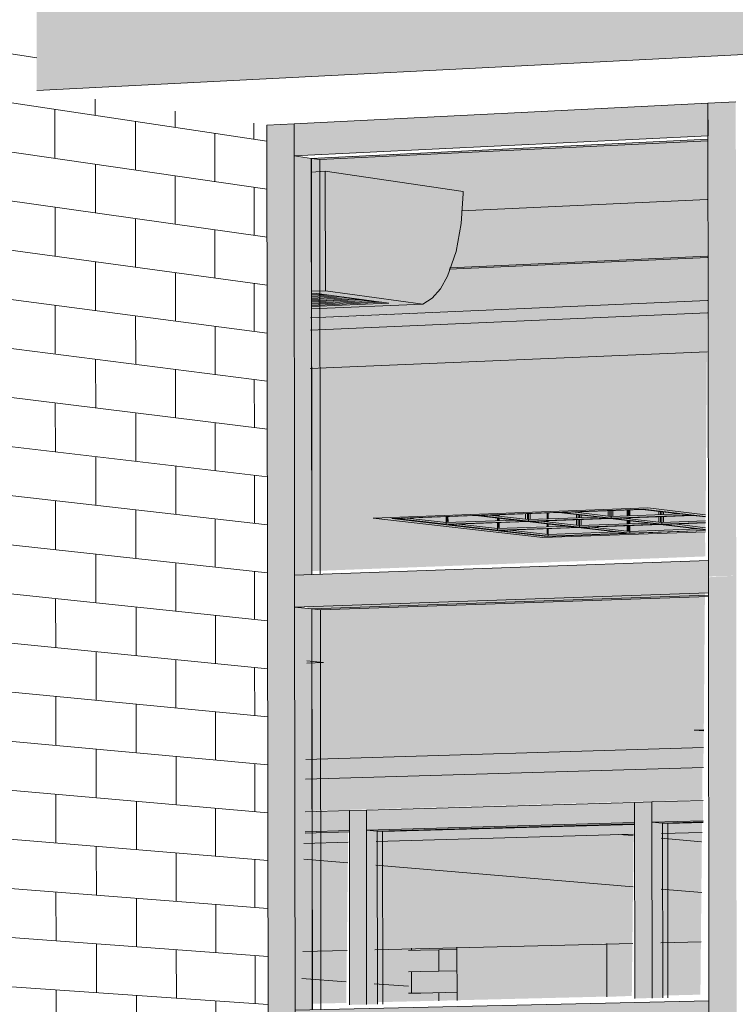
# Model space of a CAD drawing. Header units: metres. Extents: x -29 to 486, y -1 to 6.
# Tile 123 of 165: x 169.39526 to 169.39649, y 0.70483 to 0.70652. Entities that reach past the tile are written whole.
import ezdxf

# ---------------------------------------------------------------- set-up
doc = ezdxf.new("R2010")
doc.units = ezdxf.units.M
for name, color, linetype, lineweight in [('A-CLNG', 13, 'Continuous', 18), ('A-FLOR', 192, 'Continuous', 18), ('A-GENM', 13, 'Continuous', 18), ('A-GLAZ-CURT', 52, 'Continuous', 18), ('A-GLAZ-CWMG', 51, 'Continuous', 18), ('A-WALL', 113, 'Continuous', 18), ('A-WALL-PATT', 111, 'Continuous', 35), ('E-LITE-EQPM', 33, 'Continuous', 9)]:
    doc.layers.add(name, color=color, linetype=linetype, lineweight=lineweight)

# ---------------------------------------------------------------- blocks, each defined once
blk = doc.blocks.new('FP_46-Vista 3D 4')
at = {"layer": 'A-WALL-PATT', "lineweight": 9}
for p, q in [((12.5303899, 0.7064674), (12.5304522, 0.7064578)), ((12.53039, 0.7063829), (12.5308478, 0.7063145)), ((12.5305528, 0.7063586), (12.5305527, 0.7063865)), ((12.5304835, 0.7062848), (12.5304833, 0.7063689)), ((12.5306901, 0.706338), (12.5306901, 0.7063658)), ((12.5306218, 0.7062648), (12.5306217, 0.7063483)), ((12.5308254, 0.7063178), (12.5308254, 0.7063453)), ((12.5307581, 0.706245), (12.530758, 0.7063279)), ((12.5303901, 0.7062984), (12.5308479, 0.706232)), ((12.530553, 0.706191), (12.5305529, 0.7062748)), ((12.5306903, 0.7061717), (12.5306902, 0.7062549)), ((12.5308257, 0.7061527), (12.5308256, 0.7062353)), ((12.5303902, 0.7062139), (12.530848, 0.7061496)), ((12.5304837, 0.7061167), (12.5304836, 0.7062008)), ((12.530622, 0.7060979), (12.5306219, 0.7061813)), ((12.5307583, 0.7060793), (12.5307582, 0.7061622)), ((12.5303904, 0.7061294), (12.5308481, 0.7060671)), ((12.5305532, 0.7060235), (12.5305531, 0.7061073)), ((12.5306905, 0.7060054), (12.5306904, 0.7060886)), ((12.5308259, 0.7059876), (12.5308258, 0.7060702)), ((12.5303905, 0.7060449), (12.5308482, 0.7059847)), ((12.5304839, 0.7059486), (12.5304838, 0.7060326)), ((12.5306223, 0.705931), (12.5306221, 0.7060144)), ((12.5307586, 0.7059137), (12.5307585, 0.7059965)), ((12.5303906, 0.7059604), (12.5308483, 0.7059022)), ((12.5305535, 0.705856), (12.5305534, 0.7059397)), ((12.5306908, 0.7058392), (12.5306907, 0.7059223)), ((12.5308261, 0.7058225), (12.530826, 0.7059051)), ((12.5303907, 0.705876), (12.5308484, 0.7058198)), ((12.5304842, 0.7057805), (12.5304841, 0.7058645)), ((12.5306225, 0.7057641), (12.5306224, 0.7058475)), ((12.5307588, 0.705748), (12.5307587, 0.7058308)), ((12.5303908, 0.7057915), (12.5308485, 0.7057374)), ((12.5305537, 0.7056885), (12.5305536, 0.7057723)), ((12.530691, 0.7056729), (12.5306909, 0.705756)), ((12.5308263, 0.7056575), (12.5308262, 0.70574)), ((12.530391, 0.7057071), (12.5308486, 0.705655)), ((12.5304844, 0.7056124), (12.5304843, 0.7056964)), ((12.5306227, 0.7055973), (12.5306226, 0.7056807)), ((12.530759, 0.7055824), (12.5307589, 0.7056652)), ((12.5303911, 0.7056226), (12.5308487, 0.7055725)), ((12.5305539, 0.7055211), (12.5305538, 0.7056048)), ((12.5306912, 0.7055067), (12.5306911, 0.7055898)), ((12.5308265, 0.7054925), (12.5308264, 0.705575)), ((12.5303912, 0.7055382), (12.5308489, 0.7054901)), ((12.5304847, 0.7054444), (12.5304845, 0.7055284)), ((12.5306229, 0.7054305), (12.5306228, 0.7055139)), ((12.5307592, 0.7054167), (12.5307591, 0.7054996)), ((12.5303913, 0.7054537), (12.530849, 0.7054077)), ((12.5305542, 0.7053537), (12.530554, 0.7054374)), ((12.5306914, 0.7053405), (12.5306913, 0.7054236)), ((12.5308267, 0.7053275), (12.5308266, 0.70541)), ((12.5303915, 0.7053693), (12.5308491, 0.7053253)), ((12.5304849, 0.7052763), (12.5304848, 0.7053603)), ((12.5306232, 0.7052637), (12.530623, 0.705347)), ((12.5307594, 0.7052512), (12.5307593, 0.705334)), ((12.5303916, 0.7052849), (12.5308492, 0.7052429)), ((12.5305544, 0.7051863), (12.5305543, 0.70527)), ((12.5306916, 0.7051743), (12.5306915, 0.7052574)), ((12.5308269, 0.7051625), (12.5308268, 0.705245)), ((12.5303917, 0.7052005), (12.5308493, 0.7051605)), ((12.5304851, 0.7051083), (12.530485, 0.7051923)), ((12.5306234, 0.7050969), (12.5306233, 0.7051803)), ((12.5307596, 0.7050856), (12.5307595, 0.7051684)), ((12.5303918, 0.705116), (12.5308494, 0.7050782)), ((12.5305546, 0.7050189), (12.5305545, 0.7051026)), ((12.5306919, 0.7050081), (12.5306918, 0.7050912)), ((12.5308271, 0.7049975), (12.530827, 0.70508)), ((12.5303919, 0.7050316), (12.5308495, 0.7049958)), ((12.5304854, 0.7049403), (12.5304852, 0.7050243)), ((12.5306236, 0.7049301), (12.5306235, 0.7050135)), ((12.5307598, 0.7049201), (12.5307597, 0.7050028)), ((12.5303921, 0.7049472), (12.5308496, 0.7049134)), ((12.5305549, 0.7048515), (12.5305547, 0.7049352)), ((12.5306921, 0.704842), (12.530692, 0.7049251)), ((12.5308273, 0.7048326), (12.5308272, 0.7049151)), ((12.5303922, 0.7048628), (12.5308497, 0.7048311)), ((12.5304856, 0.7047724), (12.5304855, 0.7048564)), ((12.5306238, 0.7047634), (12.5306237, 0.7048468)), ((12.5307601, 0.7047545), (12.5307599, 0.7048373))]:
    blk.add_line(p, q, dxfattribs=at)
blk = doc.blocks.new('FP_61-Vista 3D 4')
at = {"layer": 'A-WALL-PATT', "lineweight": 9}
for p, q in [((12.5311118, 0.7049242), (12.5311742, 0.7049257)), ((12.531143, 0.7048882), (12.531143, 0.704925)), ((12.5311118, 0.7048875), (12.5311743, 0.704889)), ((12.5311119, 0.7048508), (12.5311743, 0.7048522)), ((12.5311431, 0.7048374), (12.5311431, 0.7048515))]:
    blk.add_line(p, q, dxfattribs=at)
blk = doc.blocks.new('FP_62-Vista 3D 4')
at = {"layer": 'A-WALL-PATT', "lineweight": 9}
for p, q in [((12.531091, 0.7049237), (12.5311118, 0.7049242)), ((12.5310962, 0.7049239), (12.5310962, 0.7049277)), ((12.531091, 0.704887), (12.5311118, 0.7048875)), ((12.5310963, 0.7048504), (12.5310962, 0.7048871)), ((12.5310911, 0.7048503), (12.5311119, 0.7048508))]:
    blk.add_line(p, q, dxfattribs=at)

msp = doc.modelspace()

# ---------------------------------------------------------------- hatches: boundary and pattern name
at = {"layer": 'A-FLOR'}
h = msp.add_hatch(color=256, dxfattribs=at)
h.paths.add_polyline_path([(169.3824518, 0.7057502), (169.3850269, 0.7058809), (169.3850261, 0.7060187), (169.382451, 0.7058803), (169.382451, 0.7058757)], flags=0)
h.paths.add_polyline_path([(169.3858694, 0.7059237), (169.3891969, 0.7060926), (169.3891963, 0.7062428), (169.3858686, 0.706064), (169.3858692, 0.7059575)], flags=0)
h.paths.add_polyline_path([(169.3901481, 0.7061409), (169.3941966, 0.7063464), (169.3941962, 0.7065116), (169.3901475, 0.706294), (169.3901479, 0.7062019)], flags=0)
h.paths.add_polyline_path([(169.3952852, 0.7064016), (169.4000644, 0.7066442), (169.4000645, 0.706827), (169.395285, 0.7065701), (169.3952851, 0.7064662)], flags=0)
at = {"layer": 'A-GENM', "transparency": 33554484}
h = msp.add_hatch(color=256, dxfattribs=at)
h.paths.add_polyline_path([(169.3828378, 0.705506), (169.3832103, 0.7055226), (169.3832102, 0.7055245), (169.3828378, 0.7055079)], flags=0)
h.paths.add_polyline_path([(169.3832776, 0.7055256), (169.3836849, 0.7055439), (169.3836849, 0.7055458), (169.3832776, 0.7055275)], flags=0)
h.paths.add_polyline_path([(169.3837527, 0.7055469), (169.3841698, 0.7055656), (169.3841698, 0.7055675), (169.3837527, 0.7055488)], flags=0)
h.paths.add_polyline_path([(169.384238, 0.7055686), (169.3846654, 0.7055877), (169.3846654, 0.7055897), (169.384238, 0.7055706)], flags=0)
h.paths.add_polyline_path([(169.384734, 0.7055908), (169.3850178, 0.7056035), (169.3850178, 0.7056055), (169.384734, 0.7055928)], flags=0)
h.paths.add_polyline_path([(169.3867438, 0.7056807), (169.386887, 0.7056871), (169.3868858, 0.7056892), (169.3867449, 0.7056829)], flags=0)
h.paths.add_polyline_path([(169.3869574, 0.7056903), (169.3874442, 0.7057121), (169.3874431, 0.7057141), (169.3869574, 0.7056924)], flags=0)
h.paths.add_polyline_path([(169.3875151, 0.7057153), (169.3880146, 0.7057376), (169.3880135, 0.7057397), (169.3875151, 0.7057173)], flags=0)
h.paths.add_polyline_path([(169.3880859, 0.7057408), (169.3885985, 0.7057642), (169.3885975, 0.7057658), (169.3880859, 0.7057429)], flags=0)
h.paths.add_polyline_path([(169.3886702, 0.7057669), (169.38919, 0.7057902), (169.38919, 0.7057924), (169.3886702, 0.705768)], flags=0)
h.paths.add_polyline_path([(169.390675, 0.7058567), (169.3912296, 0.7058815), (169.3912289, 0.7058837), (169.390675, 0.7058589)], flags=0)
h.paths.add_polyline_path([(169.3913032, 0.7058848), (169.3918931, 0.7059112), (169.3918924, 0.7059134), (169.3913032, 0.705887)], flags=0)
h.paths.add_polyline_path([(169.3919671, 0.7059145), (169.3925736, 0.7059416), (169.3925729, 0.7059439), (169.3919671, 0.7059168)], flags=0)
h.paths.add_polyline_path([(169.392648, 0.7059449), (169.3932718, 0.7059729), (169.3932712, 0.7059752), (169.392648, 0.7059473)], flags=0)
h.paths.add_polyline_path([(169.3933467, 0.7059762), (169.3939884, 0.7060049), (169.3939879, 0.7060073), (169.3933467, 0.7059785)], flags=0)
h.paths.add_polyline_path([(169.3940638, 0.7060083), (169.394193, 0.7060141), (169.394193, 0.7060165), (169.3940638, 0.7060107)], flags=0)
h.paths.add_polyline_path([(169.3959936, 0.7060946), (169.3964372, 0.7061145), (169.396437, 0.706117), (169.3959945, 0.7060971)], flags=0)
h.paths.add_polyline_path([(169.3965139, 0.7061179), (169.3972404, 0.7061504), (169.3972402, 0.7061529), (169.3965139, 0.7061204)], flags=0)
h.paths.add_polyline_path([(169.3973175, 0.7061539), (169.3980663, 0.7061874), (169.3980663, 0.7061899), (169.3973175, 0.7061564)], flags=0)
h.paths.add_polyline_path([(169.3981438, 0.7061909), (169.398916, 0.7062254), (169.398916, 0.706228), (169.3981438, 0.7061934)], flags=0)
h.paths.add_polyline_path([(169.3989939, 0.7062289), (169.3997905, 0.7062645), (169.3997902, 0.7062672), (169.3989939, 0.7062315)], flags=0)
h.paths.add_polyline_path([(169.3998687, 0.706268), (169.4000656, 0.7062769), (169.4000656, 0.7062795), (169.3998687, 0.7062707)], flags=0)
at = {"layer": 'A-GLAZ-CURT', "lineweight": 9, "transparency": 33554471}
h = msp.add_hatch(color=256, dxfattribs=at)
h.paths.add_polyline_path([(169.3957556, 0.7060108), (169.3964374, 0.7060404), (169.3964371, 0.7061143), (169.3959938, 0.7060945), (169.3959879, 0.7060796), (169.395978, 0.7060618), (169.3959635, 0.7060456), (169.3959452, 0.7060357), (169.3957556, 0.7060274), (169.3957556, 0.706011)], flags=0)
h.paths.add_polyline_path([(169.3959945, 0.7060971), (169.3964372, 0.706117), (169.3964379, 0.7063184), (169.3957563, 0.7062855), (169.395757, 0.7062623), (169.3957802, 0.7062634), (169.3960169, 0.7062285), (169.3960168, 0.7062251), (169.3960134, 0.7061738), (169.3960045, 0.7061261)], flags=0)
for points in [[(169.3957575, 0.7055698), (169.3957578, 0.7055698), (169.3957575, 0.7062849), (169.3957566, 0.7062848), (169.3957575, 0.7055911)], [(169.3957556, 0.7059899), (169.3964374, 0.7060193), (169.3964371, 0.7060404), (169.3957556, 0.7060099), (169.3957556, 0.7059928)], [(169.3957509, 0.7055755), (169.3964338, 0.7056009), (169.3964334, 0.7056434), (169.3961546, 0.7056332), (169.3958632, 0.7056669), (169.3963349, 0.7056845), (169.3964344, 0.7056726), (169.3964371, 0.7060193), (169.3957556, 0.7059899), (169.3957512, 0.7055966)], [(169.3961546, 0.7056332), (169.3964342, 0.7056446), (169.3964335, 0.7056452), (169.3961547, 0.7056361), (169.395895, 0.7056662), (169.3963349, 0.7056814), (169.3964344, 0.7056706), (169.3964337, 0.7056727), (169.3963272, 0.7056842), (169.3958632, 0.7056669), (169.3961546, 0.7056332)], [(169.3957469, 0.7052182), (169.3964306, 0.7052384), (169.3964309, 0.705301), (169.3964144, 0.7053026), (169.3964312, 0.7053032), (169.3964332, 0.7055404), (169.3957503, 0.7055167), (169.3957469, 0.7052237)], [(169.3957584, 0.7048218), (169.3957587, 0.7048218), (169.3957466, 0.7051256), (169.3958222, 0.7051278), (169.3958226, 0.7048304), (169.3958703, 0.7048315), (169.3958705, 0.7051291), (169.3963124, 0.7051414), (169.3963127, 0.7048415), (169.3963606, 0.7048426), (169.3963608, 0.7051427), (169.3964301, 0.7051447), (169.3964297, 0.7051817), (169.3957462, 0.7051622), (169.3957588, 0.7055106), (169.3957576, 0.7055106), (169.3957584, 0.7048342)], [(169.3964312, 0.705301), (169.3964309, 0.7053031), (169.3964144, 0.7053026), (169.3964309, 0.705301)], [(169.3958648, 0.7048349), (169.395924, 0.7048363), (169.3959254, 0.7049266), (169.3962645, 0.7049361), (169.3962646, 0.7048442), (169.3963075, 0.7048458), (169.3963108, 0.7051427), (169.3958682, 0.7051303), (169.3958648, 0.7048445)], [(169.395924, 0.7048363), (169.3962646, 0.7048447), (169.3962645, 0.704936), (169.3959239, 0.7049276), (169.395924, 0.7048445)], [(169.3958703, 0.7048315), (169.3958704, 0.7048315), (169.3958702, 0.7048411)], [(169.3963606, 0.7048426), (169.3963607, 0.7048426), (169.3963606, 0.7048442)]]:
    msp.add_hatch(color=256, dxfattribs=at).paths.add_polyline_path(points, flags=0)
h = msp.add_hatch(color=256, dxfattribs=at)
h.paths.add_polyline_path([(169.3957567, 0.7060262), (169.3959484, 0.7060346), (169.3959645, 0.7060446), (169.395979, 0.7060608), (169.395991, 0.7060825), (169.3960056, 0.7061249), (169.3960146, 0.7061729), (169.3960176, 0.7062277), (169.3957808, 0.7062626), (169.3957568, 0.7062614), (169.3957568, 0.7060296)], flags=0)
h.paths.add_polyline_path([(169.3958672, 0.7060405), (169.3958672, 0.7060405), (169.3958672, 0.7060425)], flags=0)
h.paths.add_polyline_path([(169.3958783, 0.706041), (169.3958783, 0.706041), (169.3958811, 0.7060425)], flags=0)
h = msp.add_hatch(color=256, dxfattribs=at)
h.paths.add_polyline_path([(169.396162, 0.7056353), (169.3964342, 0.7056461), (169.3964335, 0.7056503), (169.3963802, 0.7056566), (169.3964343, 0.7056591), (169.3964336, 0.7056619), (169.3963512, 0.7056601), (169.3962996, 0.7056672), (169.3964127, 0.7056713), (169.3963197, 0.705682), (169.395895, 0.7056662), (169.396162, 0.7056353)], flags=0)
h.paths.add_polyline_path([(169.3961638, 0.7056386), (169.3961547, 0.7056397), (169.3961038, 0.7056464), (169.3962205, 0.70565), (169.3962745, 0.7056427), (169.3961638, 0.7056386)], flags=0)
h.paths.add_polyline_path([(169.3963041, 0.7056438), (169.3962388, 0.7056514), (169.396363, 0.7056551), (169.3964221, 0.7056481), (169.3963042, 0.7056438)], flags=0)
h.paths.add_polyline_path([(169.3960767, 0.7056488), (169.3960766, 0.7056488), (169.3960138, 0.7056566), (169.396133, 0.7056602), (169.3961913, 0.705653), (169.3960797, 0.7056489)], flags=0)
h.paths.add_polyline_path([(169.3962175, 0.7056539), (169.3962104, 0.7056548), (169.396155, 0.7056618), (169.3962749, 0.7056655), (169.3963346, 0.7056583), (169.3962204, 0.7056541)], flags=0)
h.paths.add_polyline_path([(169.3959887, 0.705659), (169.3959264, 0.7056669), (169.3960447, 0.7056706), (169.3961067, 0.7056633), (169.3959887, 0.705659)], flags=0)
h.paths.add_polyline_path([(169.3961251, 0.7056619), (169.3961251, 0.7056619), (169.3961251, 0.705664)], flags=0)
h.paths.add_polyline_path([(169.39613, 0.7056642), (169.3960981, 0.7056679), (169.3960631, 0.705672), (169.396187, 0.7056759), (169.3962487, 0.7056686), (169.39613, 0.7056642)], flags=0)
h.paths.add_polyline_path([(169.3962719, 0.7056695), (169.3962055, 0.7056773), (169.39633, 0.7056812), (169.3963909, 0.7056739), (169.3962719, 0.7056695)], flags=0)
h.paths.add_polyline_path([(169.3962051, 0.7056774), (169.396205, 0.7056774), (169.3962129, 0.7056777)], flags=0)
h = msp.add_hatch(color=256, dxfattribs=at)
h.paths.add_polyline_path([(169.3957408, 0.704832), (169.3958169, 0.7048338), (169.3958202, 0.705129), (169.3957443, 0.7051269), (169.3957408, 0.7048445)], flags=0)
h.paths.add_polyline_path([(169.3957446, 0.7051633), (169.3964289, 0.7051828), (169.396429, 0.7052396), (169.3957452, 0.7052194), (169.3957447, 0.7051655)], flags=0)
h = msp.add_hatch(color=256, dxfattribs=at)
h.paths.add_polyline_path([(169.3963556, 0.7048463), (169.3964254, 0.704848), (169.3964282, 0.705146), (169.3963589, 0.7051441), (169.3963556, 0.7048479)], flags=0)
h.paths.add_polyline_path([(169.3965024, 0.7048498), (169.3968163, 0.7048571), (169.3968162, 0.7049379), (169.396704, 0.7049455), (169.3968179, 0.7049483), (169.3968192, 0.7051569), (169.3965055, 0.7051482), (169.3965024, 0.7048643)], flags=0)
at = {"layer": 'A-GLAZ-CWMG'}
for points in [[(169.3957272, 0.7062892), (169.3964385, 0.7063237), (169.3964384, 0.7063794), (169.3957272, 0.7063443), (169.3957272, 0.7063349)], [(169.3964392, 0.7055662), (169.3964869, 0.7055679), (169.3964862, 0.7063817), (169.3964384, 0.7063794), (169.3964392, 0.7055684)], [(169.3956817, 0.7055396), (169.3957282, 0.7055412), (169.3957272, 0.7063443), (169.3956807, 0.706342), (169.3956817, 0.7055687)], [(169.3957281, 0.7055687), (169.3957575, 0.7055698), (169.3957566, 0.7062849), (169.3957272, 0.7062892), (169.3957281, 0.7055799)], [(169.3957282, 0.7055137), (169.3964392, 0.7055384), (169.3964392, 0.7055941), (169.3957281, 0.7055687), (169.3957282, 0.7055387)], [(169.3957291, 0.7048211), (169.3957584, 0.7048218), (169.3957575, 0.7055106), (169.3957282, 0.7055137), (169.3957288, 0.7050151)], [(169.3957291, 0.7047662), (169.3964399, 0.7047815), (169.3964399, 0.7048371), (169.3957291, 0.7048211), (169.3957291, 0.7047786)]]:
    msp.add_hatch(color=256, dxfattribs=at).paths.add_polyline_path(points, flags=0)
at = {"layer": 'A-GLAZ-CWMG', "lineweight": 9}
for points in [[(169.3964399, 0.7048093), (169.3964876, 0.7048104), (169.3964869, 0.7055679), (169.3964392, 0.7055651), (169.3964399, 0.7048099)], [(169.3956826, 0.7047926), (169.3957291, 0.7047936), (169.3957272, 0.7055412), (169.3956817, 0.7055396), (169.3956826, 0.7048211)]]:
    msp.add_hatch(color=256, dxfattribs=at).paths.add_polyline_path(points, flags=0)
at = {"layer": 'E-LITE-EQPM', "transparency": 33554484}
h = msp.add_hatch(color=256, dxfattribs=at)
h.paths.add_polyline_path([(169.3961638, 0.7056658), (169.3962125, 0.7056676), (169.3962124, 0.7056732), (169.3961817, 0.7056769), (169.3961638, 0.7056758), (169.3961638, 0.7056664)], flags=0)
h.paths.add_polyline_path([(169.3962993, 0.7056665), (169.3962992, 0.7056674), (169.3962992, 0.7056665)], flags=0)
h.paths.add_polyline_path([(169.3962203, 0.7056679), (169.3962411, 0.7056698), (169.3962203, 0.7056723), (169.3962203, 0.7056692)], flags=0)
h.paths.add_polyline_path([(169.3962717, 0.7056698), (169.3962747, 0.7056699), (169.3962745, 0.7056803), (169.3962667, 0.7056797), (169.3962668, 0.7056704), (169.3962716, 0.7056698)], flags=0)
h.paths.add_polyline_path([(169.3962203, 0.7056759), (169.3962203, 0.7056783), (169.3962125, 0.7056769), (169.3962203, 0.7056759)], flags=0)
h = msp.add_hatch(color=256, dxfattribs=at)
h.paths.add_polyline_path([(169.3962747, 0.7056699), (169.3962993, 0.7056717), (169.3962992, 0.7056813), (169.3962747, 0.7056799), (169.3962747, 0.7056717)], flags=0)
h.paths.add_polyline_path([(169.3962667, 0.7056704), (169.3962667, 0.7056801), (169.3962203, 0.7056783), (169.3962203, 0.7056759), (169.3962639, 0.7056707)], flags=0)
h.paths.add_polyline_path([(169.3962124, 0.7056769), (169.3962124, 0.705678), (169.3962124, 0.7056769)], flags=0)
for points in [[(169.3962993, 0.7056708), (169.3963041, 0.705672), (169.3963041, 0.7056814), (169.3962993, 0.7056813), (169.3962993, 0.7056717)], [(169.3959887, 0.705659), (169.3959887, 0.7056694), (169.3959275, 0.7056661), (169.3959887, 0.705659)], [(169.3959887, 0.705659), (169.3959917, 0.7056612), (169.3959917, 0.7056695), (169.3959887, 0.7056687), (169.3959887, 0.7056612)], [(169.3959917, 0.7056591), (169.3960767, 0.7056624), (169.3960757, 0.7056671), (169.3960391, 0.7056714), (169.3959917, 0.7056689), (169.3959917, 0.70566)], [(169.3960767, 0.7056707), (169.3960766, 0.7056728), (169.3960687, 0.7056716), (169.3960766, 0.7056707)], [(169.3960797, 0.7056703), (169.3960796, 0.7056729), (169.3960766, 0.7056725), (169.3960767, 0.7056707), (169.3960796, 0.7056703)], [(169.3960767, 0.7056624), (169.3960797, 0.7056625), (169.3960796, 0.7056667), (169.3960767, 0.7056664), (169.3960767, 0.7056624)], [(169.3962993, 0.7056571), (169.3963041, 0.7056574), (169.3963041, 0.7056622), (169.3962993, 0.7056628), (169.3962993, 0.7056575)], [(169.3963041, 0.7056659), (169.3963041, 0.7056676), (169.3963003, 0.7056663), (169.3963041, 0.7056659)], [(169.3960767, 0.7056488), (169.3960766, 0.705659), (169.3960161, 0.7056558), (169.3960766, 0.7056488)], [(169.3960767, 0.7056488), (169.3960797, 0.705651), (169.3960796, 0.7056592), (169.3960767, 0.7056587), (169.3960767, 0.7056494)], [(169.3960797, 0.7056489), (169.3961638, 0.7056533), (169.3961638, 0.7056568), (169.3961248, 0.7056609), (169.3960797, 0.7056587), (169.3960797, 0.7056491)], [(169.3961638, 0.7056387), (169.3961638, 0.7056488), (169.396104, 0.7056456), (169.3961638, 0.7056387)], [(169.3961638, 0.7056387), (169.3961638, 0.7056387), (169.3962737, 0.7056438), (169.3962124, 0.7056506), (169.3961638, 0.7056485), (169.3961638, 0.70564)], [(169.3963041, 0.7056438), (169.3963041, 0.705654), (169.3962993, 0.7056535), (169.3962993, 0.7056444), (169.3963041, 0.7056438)], [(169.3963041, 0.7056438), (169.3963041, 0.7056438), (169.3964149, 0.705649), (169.3963539, 0.7056558), (169.3963041, 0.7056535), (169.3963041, 0.705646)]]:
    msp.add_hatch(color=256, dxfattribs=at).paths.add_polyline_path(points, flags=0)
h = msp.add_hatch(color=256, dxfattribs=at)
h.paths.add_polyline_path([(169.3963041, 0.705671), (169.3963539, 0.7056728), (169.3963539, 0.7056787), (169.3963224, 0.7056821), (169.3963041, 0.7056814), (169.3963041, 0.7056717)], flags=0)
h.paths.add_polyline_path([(169.3963618, 0.7056731), (169.3963855, 0.7056749), (169.3963618, 0.7056775), (169.3963618, 0.7056745)], flags=0)
h.paths.add_polyline_path([(169.3963922, 0.7056742), (169.3963874, 0.7056749), (169.3963914, 0.7056744)], flags=0)
h.paths.add_polyline_path([(169.3963539, 0.7056792), (169.3963539, 0.7056792), (169.3963345, 0.7056818)], flags=0)
h = msp.add_hatch(color=256, dxfattribs=at)
h.paths.add_polyline_path([(169.3963618, 0.7056594), (169.3964342, 0.7056621), (169.3964335, 0.7056691), (169.3964094, 0.7056715), (169.3963618, 0.7056694), (169.3963618, 0.7056604)], flags=0)
h.paths.add_polyline_path([(169.3963539, 0.7056599), (169.3963539, 0.7056695), (169.3963041, 0.7056665), (169.3963041, 0.7056659), (169.3963511, 0.7056602)], flags=0)
h.paths.add_polyline_path([(169.3963539, 0.7056728), (169.3963618, 0.7056731), (169.3963618, 0.7056778), (169.3963539, 0.7056785), (169.3963539, 0.7056745)], flags=0)
h.paths.add_polyline_path([(169.3963618, 0.7056782), (169.3963618, 0.7056782), (169.3963618, 0.7056782)], flags=0)
h = msp.add_hatch(color=256, dxfattribs=at)
h.paths.add_polyline_path([(169.3961328, 0.7056646), (169.3961638, 0.7056667), (169.3961638, 0.7056762), (169.3961328, 0.7056745), (169.3961328, 0.7056664)], flags=0)
h.paths.add_polyline_path([(169.3961249, 0.705665), (169.3961248, 0.7056747), (169.3960797, 0.7056726), (169.3960797, 0.7056703), (169.3961248, 0.705665)], flags=0)
h = msp.add_hatch(color=256, dxfattribs=at)
h.paths.add_polyline_path([(169.3961638, 0.7056604), (169.3961638, 0.7056624), (169.396157, 0.7056612), (169.3961638, 0.7056605)], flags=0)
h.paths.add_polyline_path([(169.3960797, 0.7056625), (169.3960991, 0.7056644), (169.3960797, 0.7056664), (169.3960797, 0.7056642)], flags=0)
h.paths.add_polyline_path([(169.3961297, 0.7056644), (169.3961328, 0.7056646), (169.3961327, 0.705675), (169.3961248, 0.7056744), (169.3961249, 0.705665), (169.3961297, 0.7056644)], flags=0)
h = msp.add_hatch(color=256, dxfattribs=at)
h.paths.add_polyline_path([(169.3962203, 0.7056542), (169.3962993, 0.7056575), (169.3962992, 0.7056628), (169.3962667, 0.7056662), (169.3962203, 0.7056641), (169.3962203, 0.7056563)], flags=0)
h.paths.add_polyline_path([(169.3962125, 0.7056547), (169.3962124, 0.7056642), (169.3961638, 0.7056613), (169.3961638, 0.7056604), (169.3962124, 0.7056547)], flags=0)
h.paths.add_polyline_path([(169.3962125, 0.7056676), (169.3962203, 0.7056679), (169.3962203, 0.7056723), (169.3962124, 0.7056732), (169.3962125, 0.7056692)], flags=0)
h = msp.add_hatch(color=256, dxfattribs=at)
h.paths.add_polyline_path([(169.3962993, 0.7056444), (169.3962992, 0.7056538), (169.396246, 0.7056507), (169.3962992, 0.7056444)], flags=0)
h.paths.add_polyline_path([(169.3961638, 0.7056521), (169.3961868, 0.7056541), (169.3961638, 0.7056568), (169.3961638, 0.7056533)], flags=0)
h.paths.add_polyline_path([(169.3962173, 0.7056541), (169.3962203, 0.7056542), (169.3962203, 0.7056645), (169.3962125, 0.7056641), (169.3962125, 0.7056547), (169.3962173, 0.7056541)], flags=0)
h = msp.add_hatch(color=256, dxfattribs=at)
h.paths.add_polyline_path([(169.3964342, 0.7056503), (169.3964335, 0.7056587), (169.3963858, 0.7056561), (169.3964339, 0.7056503)], flags=0)
h.paths.add_polyline_path([(169.3963041, 0.7056573), (169.3963284, 0.7056593), (169.3963041, 0.7056622), (169.3963041, 0.7056574)], flags=0)
h.paths.add_polyline_path([(169.3963588, 0.7056593), (169.3963618, 0.7056616), (169.396361, 0.7056697), (169.3963539, 0.7056692), (169.396354, 0.7056599), (169.3963588, 0.7056593)], flags=0)

# ---------------------------------------------------------------- linework, layer by layer
at = {"layer": 'A-CLNG', "lineweight": 9}
for p, q in [((169.3960147, 0.7061946), (169.3964371, 0.7062142)), ((169.3959938, 0.7060945), (169.3964374, 0.7061143)), ((169.3957556, 0.7060108), (169.3964374, 0.7060404)), ((169.3964374, 0.7060193), (169.3957556, 0.7059899)), ((169.3957549, 0.7059238), (169.3964369, 0.7059524)), ((169.3958632, 0.7056669), (169.3963349, 0.7056845)), ((169.3963349, 0.7056845), (169.3964344, 0.7056726)), ((169.3961546, 0.7056332), (169.3958632, 0.7056669)), ((169.3964342, 0.7056434), (169.3961546, 0.7056332)), ((169.3957778, 0.7054186), (169.3957491, 0.7054177)), ((169.3957492, 0.7054215), (169.3957778, 0.7054186)), ((169.3964144, 0.7053026), (169.3964312, 0.7053032)), ((169.3964312, 0.705301), (169.3964144, 0.7053026)), ((169.3964309, 0.7052725), (169.3957472, 0.7052519)), ((169.3957469, 0.7052182), (169.3964306, 0.7052384))]:
    msp.add_line(p, q, dxfattribs=at)
at = {"layer": 'A-FLOR', "lineweight": 9}
for p, q in [((169.4000644, 0.7066442), (169.3952852, 0.7064016)), ((169.395868, 0.7051113), (169.3963106, 0.7051235)), ((169.3962846, 0.7051234), (169.3963098, 0.7051212)), ((169.3963587, 0.7051248), (169.3964284, 0.7051267)), ((169.3957441, 0.7051078), (169.3958201, 0.7051099)), ((169.3963578, 0.705117), (169.3964275, 0.7051108)), ((169.3958197, 0.7050742), (169.3957438, 0.7050805)), ((169.3963099, 0.7050334), (169.3958676, 0.7050702)), ((169.3964276, 0.7050236), (169.3963579, 0.7050294)), ((169.3958661, 0.7049252), (169.3963091, 0.7049359)), ((169.3963572, 0.7049371), (169.3964269, 0.7049388)), ((169.3957421, 0.7049222), (169.3958182, 0.704924)), ((169.3957408, 0.7048757), (169.3958168, 0.7048703)), ((169.3958647, 0.7048668), (169.395924, 0.7048625))]:
    msp.add_line(p, q, dxfattribs=at)
at = {"layer": 'A-GENM', "lineweight": 9}
for p, q in [((169.3957568, 0.7062614), (169.3957808, 0.7062626)), ((169.3960176, 0.7062277), (169.3957808, 0.7062626)), ((169.3957808, 0.7062626), (169.395781, 0.7060574)), ((169.3960176, 0.7062242), (169.3960176, 0.7062277)), ((169.3959947, 0.706097), (169.3964374, 0.7061168)), ((169.395757, 0.7060523), (169.3957666, 0.7060528)), ((169.395757, 0.7060523), (169.3957666, 0.7060528)), ((169.395757, 0.7060503), (169.3957778, 0.7060512)), ((169.3957571, 0.7060564), (169.395781, 0.7060574)), ((169.3957666, 0.7060528), (169.3958898, 0.706036)), ((169.395781, 0.7060574), (169.3959484, 0.7060346)), ((169.3964374, 0.7060404), (169.3957556, 0.7060108)), ((169.3957567, 0.7060262), (169.3959484, 0.7060346)), ((169.3957568, 0.7060343), (169.3958671, 0.7060391)), ((169.3957568, 0.7060323), (169.3958782, 0.7060376)), ((169.3958898, 0.706036), (169.3957568, 0.7060302)), ((169.3957569, 0.7060423), (169.3958226, 0.7060451)), ((169.3957569, 0.7060403), (169.3958338, 0.7060436)), ((169.3957569, 0.7060383), (169.3958449, 0.7060421)), ((169.3957569, 0.7060363), (169.395856, 0.7060406)), ((169.395757, 0.7060483), (169.395789, 0.7060497)), ((169.395757, 0.7060463), (169.3958002, 0.7060482)), ((169.395757, 0.7060443), (169.3958114, 0.7060467))]:
    msp.add_line(p, q, dxfattribs=at)
for points in [[(169.395991, 0.7060825, 0), (169.3960056, 0.7061249, 0), (169.3960146, 0.7061729, 0), (169.3960176, 0.7062242, 0)], [(169.3959484, 0.7060346, 0), (169.3959645, 0.7060446, 0), (169.395979, 0.7060608, 0), (169.395991, 0.7060825, 0)]]:
    msp.add_polyline3d(points, dxfattribs=at)
at = {"layer": 'A-GLAZ-CURT', "lineweight": 9}
for p, q in [((169.3964384, 0.7063178), (169.3957566, 0.7062849)), ((169.3957714, 0.7062827), (169.3964384, 0.7063149)), ((169.3957566, 0.7062849), (169.3957575, 0.7055698)), ((169.3957714, 0.7062827), (169.3957566, 0.7062849)), ((169.3957723, 0.7055704), (169.3957714, 0.7062827)), ((169.3964392, 0.7055342), (169.3957576, 0.7055106)), ((169.3957724, 0.705509), (169.3964392, 0.7055321)), ((169.3957576, 0.7055106), (169.3957584, 0.7048218)), ((169.3957724, 0.705509), (169.3957576, 0.7055106)), ((169.3957732, 0.7048222), (169.3957724, 0.705509)), ((169.3963124, 0.7051414), (169.3958699, 0.705129)), ((169.3958792, 0.7051282), (169.3963124, 0.7051403)), ((169.3964301, 0.7051447), (169.3963603, 0.7051427)), ((169.3963603, 0.7051427), (169.3963606, 0.7048426)), ((169.3963694, 0.7051419), (169.3963603, 0.7051427)), ((169.3963694, 0.7051419), (169.3964301, 0.7051436)), ((169.3963697, 0.7048428), (169.3963694, 0.7051419)), ((169.3958699, 0.705129), (169.3958703, 0.7048315)), ((169.3958792, 0.7051282), (169.3958699, 0.705129)), ((169.3958795, 0.7048317), (169.3958792, 0.7051282))]:
    msp.add_line(p, q, dxfattribs=at)
at = {"layer": 'A-GLAZ-CWMG', "lineweight": 9}
for p, q in [((169.3964384, 0.7063794), (169.3957272, 0.7063443)), ((169.3964384, 0.7063794), (169.3964862, 0.7063817)), ((169.3964384, 0.7063794), (169.3964385, 0.7063237)), ((169.3964384, 0.7063794), (169.3964392, 0.7055662)), ((169.3956807, 0.706342), (169.3957272, 0.7063443)), ((169.3956807, 0.706342), (169.3956817, 0.7055396)), ((169.3957282, 0.7055412), (169.3957272, 0.7063443)), ((169.3957272, 0.7062892), (169.3957272, 0.7063443)), ((169.3957272, 0.7062892), (169.3964385, 0.7063237)), ((169.3957569, 0.7062848), (169.3964384, 0.7063177)), ((169.3957569, 0.7062848), (169.3957272, 0.7062892)), ((169.3957578, 0.7055698), (169.3957569, 0.7062849)), ((169.3964392, 0.7055941), (169.3957281, 0.7055687)), ((169.3964392, 0.7055941), (169.3964392, 0.7055384)), ((169.3957282, 0.7055137), (169.3957281, 0.7055687)), ((169.3964392, 0.7055662), (169.3964399, 0.7048093)), ((169.3956817, 0.7055396), (169.3956826, 0.7047926)), ((169.3957291, 0.7047936), (169.3957282, 0.7055412)), ((169.3957282, 0.7055137), (169.3964392, 0.7055384)), ((169.3957579, 0.7055106), (169.3964392, 0.7055342)), ((169.3957579, 0.7055106), (169.3957282, 0.7055137)), ((169.3957587, 0.7048218), (169.3957579, 0.7055106)), ((169.3963124, 0.7051784), (169.3958515, 0.7051652)), ((169.3963124, 0.7051784), (169.3963422, 0.7051792)), ((169.3963124, 0.7051784), (169.3963124, 0.7051435)), ((169.3963124, 0.7051784), (169.3963127, 0.7048415)), ((169.3964301, 0.7051817), (169.3963422, 0.7051792)), ((169.3963422, 0.7051443), (169.3963422, 0.7051792)), ((169.3963425, 0.7048422), (169.3963422, 0.7051792)), ((169.3958222, 0.7051644), (169.3957462, 0.7051622)), ((169.3958222, 0.7051644), (169.3958515, 0.7051652)), ((169.3958222, 0.7051644), (169.3958222, 0.7051298)), ((169.3958222, 0.7051644), (169.3958226, 0.7048304)), ((169.3958515, 0.7051306), (169.3958515, 0.7051652)), ((169.3958519, 0.7048311), (169.3958515, 0.7051652)), ((169.3958515, 0.7051306), (169.3963124, 0.7051435)), ((169.3958701, 0.705129), (169.3963124, 0.7051414)), ((169.3963422, 0.7051443), (169.3964301, 0.7051468)), ((169.3963605, 0.7051427), (169.3963422, 0.7051443)), ((169.3963605, 0.7051427), (169.3964301, 0.7051446)), ((169.3963605, 0.7051427), (169.3963607, 0.7048426)), ((169.3957462, 0.7051256), (169.3958222, 0.7051277)), ((169.3957463, 0.7051277), (169.3958222, 0.7051298)), ((169.3958701, 0.705129), (169.3958515, 0.7051306)), ((169.3958701, 0.705129), (169.3958704, 0.7048315)), ((169.3964399, 0.7048371), (169.3957291, 0.7048211)), ((169.3964399, 0.7048371), (169.3964399, 0.7047815))]:
    msp.add_line(p, q, dxfattribs=at)
at = {"layer": 'A-WALL', "lineweight": 9}
for p, q in [((169.3962645, 0.704936), (169.3962646, 0.7048442)), ((169.3960071, 0.7049296), (169.3960072, 0.7048382))]:
    msp.add_line(p, q, dxfattribs=at)
at = {"layer": 'E-LITE-EQPM'}
for p, q in [((169.3963349, 0.7056845), (169.3958632, 0.7056669)), ((169.3963272, 0.7056823), (169.395895, 0.7056662)), ((169.395895, 0.7056662), (169.3963272, 0.7056823)), ((169.3963272, 0.7056823), (169.395895, 0.7056662)), ((169.3961871, 0.7056766), (169.3963253, 0.7056818)), ((169.3962126, 0.7056767), (169.3962126, 0.705678)), ((169.3962156, 0.7056781), (169.3962156, 0.7056764)), ((169.3962175, 0.7056761), (169.3962175, 0.7056782)), ((169.3962205, 0.7056758), (169.3962205, 0.7056783)), ((169.396267, 0.7056798), (169.396267, 0.7056701)), ((169.39627, 0.7056799), (169.39627, 0.7056707)), ((169.3962719, 0.7056695), (169.3962719, 0.7056799)), ((169.396275, 0.7056696), (169.3962749, 0.7056801)), ((169.3962993, 0.7056708), (169.3962993, 0.7056813)), ((169.3963041, 0.705671), (169.3963041, 0.7056814)), ((169.3963253, 0.7056818), (169.3964097, 0.7056717)), ((169.3964344, 0.7056695), (169.3963272, 0.7056823)), ((169.3963272, 0.7056823), (169.3964344, 0.7056695)), ((169.3964344, 0.7056695), (169.3963272, 0.7056823)), ((169.3964344, 0.7056726), (169.3963349, 0.7056845)), ((169.3963541, 0.7056727), (169.3963541, 0.7056786)), ((169.3963571, 0.7056782), (169.3963571, 0.7056728)), ((169.396359, 0.7056729), (169.396359, 0.705678)), ((169.3958632, 0.7056669), (169.3961546, 0.7056332)), ((169.395895, 0.7056662), (169.396162, 0.7056353)), ((169.396162, 0.7056353), (169.395895, 0.7056662)), ((169.395895, 0.7056662), (169.396162, 0.7056353)), ((169.395903, 0.705666), (169.3960398, 0.7056711)), ((169.3959887, 0.7056561), (169.395903, 0.705666)), ((169.3959215, 0.7056668), (169.3959887, 0.705659)), ((169.3959887, 0.705659), (169.3959215, 0.7056668)), ((169.3959887, 0.705659), (169.3959887, 0.7056699)), ((169.3959887, 0.705659), (169.3961067, 0.7056633)), ((169.3961067, 0.7056633), (169.3959887, 0.705659)), ((169.3961251, 0.7056612), (169.3959887, 0.7056561)), ((169.3959918, 0.70566), (169.3959917, 0.70567)), ((169.3960398, 0.7056711), (169.3961251, 0.7056612)), ((169.3960447, 0.7056713), (169.3961822, 0.7056764)), ((169.39613, 0.7056613), (169.3960447, 0.7056713)), ((169.3960631, 0.705672), (169.39613, 0.7056642)), ((169.39613, 0.7056642), (169.3960631, 0.705672)), ((169.3960767, 0.7056707), (169.3960767, 0.705673)), ((169.3960767, 0.7056624), (169.3960767, 0.705667)), ((169.3960797, 0.7056703), (169.3960797, 0.7056731)), ((169.3960797, 0.7056625), (169.3960797, 0.7056667)), ((169.3961251, 0.7056746), (169.3961251, 0.7056648)), ((169.3961281, 0.7056747), (169.3961281, 0.7056644)), ((169.39613, 0.7056642), (169.39613, 0.7056747)), ((169.39613, 0.7056642), (169.3962487, 0.7056686)), ((169.3962487, 0.7056686), (169.39613, 0.7056642)), ((169.396267, 0.7056664), (169.39613, 0.7056613)), ((169.39613, 0.7056613), (169.39613, 0.7056642)), ((169.396133, 0.7056643), (169.396133, 0.7056748)), ((169.396133, 0.705661), (169.3962701, 0.7056661)), ((169.3962175, 0.7056511), (169.396133, 0.705661)), ((169.3961514, 0.7056617), (169.3962175, 0.7056539)), ((169.3962175, 0.7056539), (169.3961514, 0.7056617)), ((169.3961619, 0.7056657), (169.3961619, 0.7056755)), ((169.3961619, 0.7056657), (169.3961619, 0.7056755)), ((169.396162, 0.7056607), (169.3961619, 0.7056624)), ((169.396162, 0.7056607), (169.3961619, 0.7056624)), ((169.3961638, 0.7056658), (169.3961638, 0.7056762)), ((169.3961638, 0.7056604), (169.3961638, 0.7056624)), ((169.3961822, 0.7056764), (169.396267, 0.7056664)), ((169.3962719, 0.7056666), (169.3961871, 0.7056766)), ((169.3962054, 0.7056773), (169.3962719, 0.7056695)), ((169.3962719, 0.7056695), (169.3962054, 0.7056773)), ((169.3962126, 0.7056674), (169.3962126, 0.7056731)), ((169.3962126, 0.7056545), (169.3962126, 0.7056643)), ((169.3962156, 0.7056727), (169.3962156, 0.7056675)), ((169.3962156, 0.7056644), (169.3962156, 0.7056542)), ((169.3962175, 0.7056676), (169.3962175, 0.7056725)), ((169.3962175, 0.7056539), (169.3962175, 0.7056644)), ((169.3962205, 0.7056677), (169.3962205, 0.7056721)), ((169.3962205, 0.7056541), (169.3962205, 0.7056645)), ((169.3962701, 0.7056661), (169.3963541, 0.7056561)), ((169.3962719, 0.7056695), (169.3963915, 0.7056739)), ((169.3963915, 0.7056739), (169.3962719, 0.7056695)), ((169.3964097, 0.7056717), (169.3962719, 0.7056666)), ((169.3962719, 0.7056666), (169.3962719, 0.7056695)), ((169.396275, 0.7056662), (169.3964127, 0.7056713)), ((169.396359, 0.7056563), (169.396275, 0.7056662)), ((169.3962932, 0.7056669), (169.396359, 0.7056592)), ((169.396359, 0.7056592), (169.3962932, 0.7056669)), ((169.3962993, 0.7056571), (169.3962993, 0.7056628)), ((169.3963041, 0.7056659), (169.3963041, 0.7056676)), ((169.3963041, 0.7056573), (169.3963041, 0.7056622)), ((169.3963541, 0.7056598), (169.3963541, 0.7056695)), ((169.3963571, 0.7056696), (169.3963571, 0.7056604)), ((169.396359, 0.7056592), (169.396359, 0.7056697)), ((169.396359, 0.7056592), (169.3964343, 0.7056619)), ((169.3964343, 0.7056619), (169.396359, 0.7056592)), ((169.3963619, 0.705673), (169.3963619, 0.7056776)), ((169.396362, 0.7056602), (169.396362, 0.7056698)), ((169.3964127, 0.7056713), (169.3964344, 0.7056688)), ((169.3959887, 0.7056561), (169.3959887, 0.705659)), ((169.3959918, 0.7056557), (169.3961281, 0.7056608)), ((169.3960767, 0.7056459), (169.3959918, 0.7056557)), ((169.3960102, 0.7056565), (169.3960767, 0.7056488)), ((169.3960767, 0.7056488), (169.3960102, 0.7056565)), ((169.3960767, 0.7056488), (169.3960767, 0.705659)), ((169.3960767, 0.7056488), (169.3961943, 0.7056531)), ((169.3961943, 0.7056531), (169.3960767, 0.7056488)), ((169.3962126, 0.7056509), (169.3960767, 0.7056459)), ((169.3960767, 0.7056459), (169.3960767, 0.7056488)), ((169.3960797, 0.7056498), (169.3960797, 0.7056592)), ((169.3960797, 0.7056456), (169.3962156, 0.7056506)), ((169.3961638, 0.7056358), (169.3960797, 0.7056456)), ((169.3960981, 0.7056463), (169.3961638, 0.7056386)), ((169.3961638, 0.7056386), (169.3960981, 0.7056463)), ((169.3961281, 0.7056608), (169.3962126, 0.7056509)), ((169.396162, 0.7056521), (169.396162, 0.705657)), ((169.396162, 0.7056521), (169.396162, 0.705657)), ((169.396162, 0.7056389), (169.396162, 0.7056489)), ((169.396162, 0.7056389), (169.396162, 0.7056489)), ((169.396162, 0.7056353), (169.3964342, 0.7056453)), ((169.3964342, 0.7056453), (169.396162, 0.7056353)), ((169.396162, 0.7056353), (169.3964342, 0.7056453)), ((169.3961638, 0.7056521), (169.3961638, 0.7056568)), ((169.3961638, 0.7056386), (169.3961638, 0.705649)), ((169.3962156, 0.7056506), (169.3962993, 0.7056408)), ((169.3962175, 0.7056539), (169.3963358, 0.7056583)), ((169.3963358, 0.7056583), (169.3962175, 0.7056539)), ((169.3963541, 0.7056561), (169.3962175, 0.7056511)), ((169.3962175, 0.7056511), (169.3962175, 0.7056539)), ((169.3962205, 0.7056507), (169.3963571, 0.7056558)), ((169.3963042, 0.705641), (169.3962205, 0.7056507)), ((169.3962388, 0.7056514), (169.3963041, 0.7056438)), ((169.3963041, 0.7056438), (169.3962388, 0.7056514)), ((169.3962993, 0.7056444), (169.3962993, 0.7056538)), ((169.3963041, 0.7056438), (169.3963041, 0.705654)), ((169.3963041, 0.7056438), (169.3964221, 0.7056481)), ((169.3964221, 0.7056481), (169.3963041, 0.7056438)), ((169.3964342, 0.7056457), (169.3963042, 0.705641)), ((169.3963571, 0.7056558), (169.3964342, 0.7056467)), ((169.396359, 0.7056563), (169.396359, 0.7056592)), ((169.3964343, 0.7056591), (169.396359, 0.7056563)), ((169.396362, 0.705656), (169.3964343, 0.7056586)), ((169.3964342, 0.7056474), (169.396362, 0.705656)), ((169.3963802, 0.7056567), (169.3964342, 0.7056503)), ((169.3964342, 0.7056503), (169.3963802, 0.7056567)), ((169.3961546, 0.7056332), (169.3964342, 0.7056434)), ((169.3961638, 0.7056386), (169.396281, 0.7056429)), ((169.396281, 0.7056429), (169.3961638, 0.7056386)), ((169.3962993, 0.7056408), (169.3961638, 0.7056358)), ((169.3961638, 0.7056358), (169.3961638, 0.7056386)), ((169.3963042, 0.705641), (169.3963041, 0.7056438)), ((169.3964312, 0.7053032), (169.3964144, 0.7053026)), ((169.3964144, 0.7053026), (169.3964312, 0.705301))]:
    msp.add_line(p, q, dxfattribs=at)

# ---------------------------------------------------------------- block references
at = {"layer": 'A-WALL', "lineweight": 9}
for name in ['FP_46-Vista 3D 4', 'FP_62-Vista 3D 4', 'FP_61-Vista 3D 4']:
    msp.add_blockref(name, (156.8648329, 0), dxfattribs=at)

doc.saveas('drawing.dxf')
